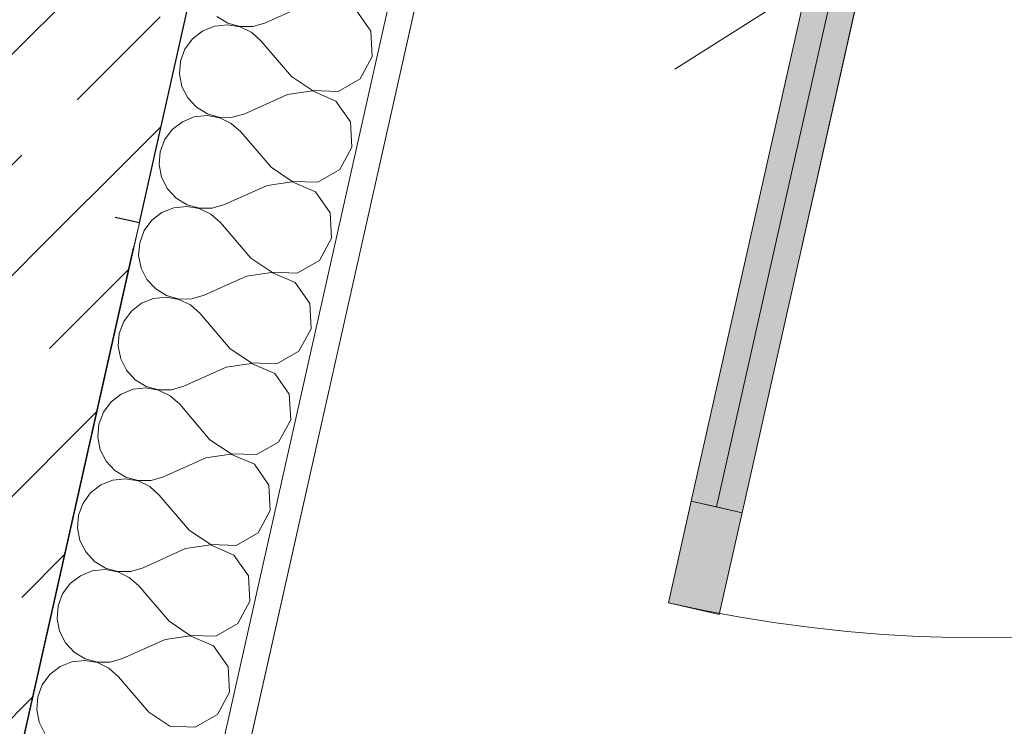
# Model space of a CAD drawing. Header units: millimetres. Extents: x -7145531 to -6681560, y 6117368 to 6219355.
# Tile 71 of 144: x -6948046 to -6947290, y 6149516 to 6150059. Entities that reach past the tile are written whole.
import ezdxf

# ---------------------------------------------------------------- set-up
doc = ezdxf.new("R2010")
doc.units = ezdxf.units.MM
doc.header["$MEASUREMENT"] = 0
for name, color, linetype in [('S - МОП.АР', 7, 'Continuous'), ('АР-Стены_внешние_.АР', 7, 'Continuous'), ('АР-Стены_внутренние_пилоны.АР', 7, 'Continuous'), ('АР-Чертеж-Размеры.АР', 7, 'Continuous')]:
    doc.layers.add(name, color=color, linetype=linetype)
for name, color, linetype, lineweight in [('АР-Стены_внешние_.АР_Ном._пера__1', 7, 'Continuous', 0), ('АР-Стены_внутренние_пилоны.АР_Ном._пера__1', 7, 'Continuous', 30), ('АР-Чертеж-Размеры.АР_Ном._пера__1', 7, 'Continuous', 0), ('Двери Archicad_Ном._пера__120', 7, 'Continuous', 0)]:
    doc.layers.add(name, color=color, linetype=linetype, lineweight=lineweight)
doc.styles.add('РЎР“Р•РќР•Р\xa0Р\x98Р\xa0_РЎРўР\x98Р›Р¬_3', font='GOTHIC.TTF')
doc.dimstyles.new('СГЕНЕРИР_СТИЛЬ__1', dxfattribs={"dimtxt": 150, "dimasz": 237.5, "dimexe": 0.18, "dimexo": 0.0625, "dimgap": 0, "dimtad": 1, "dimdec": 0, "dimzin": 0, "dimdsep": 46, "dimtxsty": 'РЎР“Р•РќР•Р\xa0Р\x98Р\xa0_РЎРўР\x98Р›Р¬_3', "dimblk": 'ARROWHEAD_6', "dimblk1": 'ARROWHEAD_6', "dimblk2": 'ARROWHEAD_6', "dimcen": 0.09, "dimse1": 1, "dimse2": 1, "dimclrd": 7, "dimclre": 7, "dimclrt": 7, "dimazin": 0, "dimtfac": 1, "dimtdec": 4, "dimtmove": 0, "dimatfit": 3, "dimfxl": 1, "dimtolj": 1, "dimtzin": 0, "dimarcsym": 0})
pattern_1 = [(45, (-6338440.43, 6562275.56), (-84.852814, 84.852814), []), (45, (-6338482.86, 6562317.98), (-84.852814, 84.852814), [90, -30, 0, -30])]
pattern_2 = [(45, (-6338440.43, 6562625.56), (-111.369318, 111.369318), [0, -105, 0, -157.5]), (110, (-6338090.43, 6562625.56), (148.001588, 53.868173), [0, -77, 0, -133])]

# ---------------------------------------------------------------- blocks, each defined once
blk = doc.blocks.new('Стена_199_3', base_point=(-6948029.62, 6150022.07))
at = {"layer": 'АР-Стены_внешние_.АР', "linetype": 'Continuous', "lineweight": 0, "true_color": 0x000000}
h = blk.add_hatch(dxfattribs=at)
h.set_pattern_fill('ЖЕЛЕЗОБЕТОН__PROJECT__0003', color=18, style=0, pattern_type=2)
h.set_pattern_definition(pattern_1)
h.paths.add_polyline_path([(-6948149.1, 6149946.41), (-6948153.49, 6149926.9), (-6947958.35, 6149883.08), (-6947972.66, 6149906.79)])
h = blk.add_hatch(dxfattribs=at)
h.set_pattern_fill('ЖЕЛЕЗОБЕТОН__PROJECT__0003', color=18, style=0, pattern_type=2)
h.set_pattern_definition(pattern_1)
h.paths.add_polyline_path([(-6948360.58, 6148092.03), (-6947958.35, 6149883.08), (-6948153.49, 6149926.9), (-6948555.72, 6148135.86)])
at = {"layer": 'АР-Стены_внешние_.АР_Ном._пера__1', "color": 7, "linetype": 'Continuous', "lineweight": 30}
blk.add_line((-6947958.35, 6149883.08), (-6947958.35, 6149883.08), dxfattribs=at)
at = {"layer": 'АР-Стены_внешние_.АР_Ном._пера__1', "color": 7, "linetype": 'Continuous', "lineweight": 30, "flags": 128}
blk.add_lwpolyline([(-6948360.58, 6148092.03), (-6947958.35, 6149883.08)], dxfattribs=at)
blk = doc.blocks.new('*X785', base_point=(-6338440.43, 6562275.56))
at = {"layer": 'АР-Стены_внешние_.АР_Ном._пера__1', "color": 7, "linetype": 'Continuous', "lineweight": 0}
for p, q in [((-6948208.98, 6150314.92), (-6948218.5, 6150314.39)), ((-6948191.83, 6150305.6), (-6948208.98, 6150314.92)), ((-6948182.14, 6150288.66), (-6948191.83, 6150305.6)), ((-6948158.78, 6150298.18), (-6948174.78, 6150287.01)), ((-6948139.29, 6150299.27), (-6948158.78, 6150298.18)), ((-6948122.14, 6150289.95), (-6948139.29, 6150299.27)), ((-6948112.45, 6150273.01), (-6948122.14, 6150289.95)), ((-6948182.81, 6150269.15), (-6948182.14, 6150288.66)), ((-6948174.78, 6150287.01), (-6948182.53, 6150269.09)), ((-6948089.09, 6150282.53), (-6948105.09, 6150271.35)), ((-6948073.42, 6150283.4), (-6948089.09, 6150282.53)), ((-6948187.22, 6150262.53), (-6948182.81, 6150269.15)), ((-6948182.53, 6150269.09), (-6948179.74, 6150250.13)), ((-6948113.11, 6150253.5), (-6948112.45, 6150273.01)), ((-6948105.09, 6150271.35), (-6948112.83, 6150253.44)), ((-6948123.94, 6150237.25), (-6948113.11, 6150253.5)), ((-6948112.83, 6150253.44), (-6948110, 6150234.12)), ((-6948123.94, 6150237.25), (-6948151.1, 6150214.07)), ((-6948110, 6150234.12), (-6948095.35, 6150201.55)), ((-6948151.1, 6150214.07), (-6948155.21, 6150209.45)), ((-6948093.35, 6150194.69), (-6948095.35, 6150201.55)), ((-6948107.48, 6150157.62), (-6948100.26, 6150164.32)), ((-6948100.26, 6150164.32), (-6948100.11, 6150164.55)), ((-6948120.72, 6150152.27), (-6948116.26, 6150153.15)), ((-6948116.26, 6150153.15), (-6948107.48, 6150157.62))]:
    blk.add_line(p, q, dxfattribs=at)
blk = doc.blocks.new('*X786', base_point=(-6338440.43, 6562275.56))
at = {"layer": 'АР-Стены_внешние_.АР_Ном._пера__1', "color": 7, "linetype": 'Continuous', "lineweight": 0}
for p, q in [((-6948218.63, 6150314.38), (-6948220.38, 6150314.28)), ((-6948193.63, 6150252.91), (-6948187.28, 6150262.44)), ((-6948193.63, 6150252.91), (-6948220.8, 6150229.72)), ((-6948179.71, 6150249.88), (-6948179.69, 6150249.77)), ((-6948179.69, 6150249.77), (-6948165.04, 6150217.2)), ((-6948237.36, 6150238.69), (-6948234.74, 6150232.85)), ((-6948231.97, 6150223.4), (-6948234.74, 6150232.85)), ((-6948220.8, 6150229.72), (-6948227.34, 6150222.35)), ((-6948231.9, 6150213.54), (-6948231.97, 6150223.4)), ((-6948227.34, 6150222.35), (-6948231.62, 6150213.48)), ((-6948162.28, 6150207.74), (-6948165.04, 6150217.2)), ((-6948234.52, 6150204.04), (-6948231.9, 6150213.54)), ((-6948231.62, 6150213.48), (-6948233.31, 6150203.77)), ((-6948162.21, 6150197.89), (-6948162.28, 6150207.74)), ((-6948157.65, 6150206.7), (-6948161.93, 6150197.83)), ((-6948155.27, 6150209.38), (-6948157.65, 6150206.7)), ((-6948239.64, 6150195.62), (-6948234.52, 6150204.04)), ((-6948233.31, 6150203.77), (-6948232.28, 6150193.97)), ((-6948246.86, 6150188.92), (-6948239.64, 6150195.62)), ((-6948232.28, 6150193.97), (-6948228.62, 6150184.82)), ((-6948164.83, 6150188.39), (-6948162.21, 6150197.89)), ((-6948161.93, 6150197.83), (-6948163.62, 6150188.12)), ((-6948248.75, 6150187.96), (-6948246.86, 6150188.92)), ((-6948228.62, 6150184.82), (-6948222.59, 6150177.03)), ((-6948169.95, 6150179.97), (-6948164.83, 6150188.39)), ((-6948163.62, 6150188.12), (-6948162.59, 6150178.32)), ((-6948222.59, 6150177.03), (-6948214.67, 6150171.17)), ((-6948177.17, 6150173.27), (-6948169.95, 6150179.97)), ((-6948162.59, 6150178.32), (-6948158.92, 6150169.17)), ((-6948214.67, 6150171.17), (-6948205.44, 6150167.71)), ((-6948195.62, 6150166.9), (-6948185.95, 6150168.8)), ((-6948185.95, 6150168.8), (-6948177.17, 6150173.27)), ((-6948158.92, 6150169.17), (-6948152.9, 6150161.38)), ((-6948205.44, 6150167.71), (-6948195.62, 6150166.9)), ((-6948152.9, 6150161.38), (-6948144.97, 6150155.52)), ((-6948144.97, 6150155.52), (-6948135.75, 6150152.06)), ((-6948135.75, 6150152.06), (-6948125.93, 6150151.24)), ((-6948125.93, 6150151.24), (-6948120.79, 6150152.26))]:
    blk.add_line(p, q, dxfattribs=at)
blk = doc.blocks.new('*X787', base_point=(-6338440.43, 6562275.56))
at = {"layer": 'АР-Стены_внешние_.АР_Ном._пера__1', "color": 7, "linetype": 'Continuous', "lineweight": 0}
for p, q in [((-6948319.08, 6150281.08), (-6948304.43, 6150248.51)), ((-6948263.32, 6150268.56), (-6948290.49, 6150245.38)), ((-6948249.38, 6150265.43), (-6948237.36, 6150238.69))]:
    blk.add_line(p, q, dxfattribs=at)
for centre, start, end in [((-6948286.5, 6150295.73), 310.47248, 204.21228), ((-6948356.2, 6150311.38), 320.37004, 14.31472), ((-6948216.81, 6150280.07), 95.25218, 204.21228), ((-6948337, 6150233.86), 257.34238, 24.21228), ((-6948267.31, 6150218.21), 130.47248, 257.34238), ((-6948337, 6150233.86), 251.09771, 257.34238), ((-6948267.31, 6150218.21), 257.34238, 301.16919)]:
    blk.add_arc(centre, 35.71, start, end, dxfattribs=at)
blk = doc.blocks.new('Стена_205_3', base_point=(-6948029.62, 6150022.07))
at = {"layer": 'АР-Стены_внешние_.АР', "linetype": 'Continuous', "lineweight": 0, "true_color": 0x000000}
h = blk.add_hatch(dxfattribs=at)
h.set_pattern_fill('ЖЕЛЕЗОБЕТОН__PROJECT__0003', color=18, style=0, pattern_type=2)
h.set_pattern_definition(pattern_1)
h.paths.add_polyline_path([(-6948107.73, 6150130.62), (-6948115.75, 6150143.91), (-6948349.4, 6150196.38), (-6948393.22, 6150001.24), (-6948149.1, 6149946.41)])
h = blk.add_hatch(dxfattribs=at)
h.set_pattern_fill('ЖЕЛЕЗОБЕТОН__PROJECT__0003', color=18, style=0, pattern_type=2)
h.set_pattern_definition(pattern_1)
h.paths.add_polyline_path([(-6948115.66, 6150143.88), (-6948107.71, 6150130.71), (-6948105.28, 6150141.55)])
h = blk.add_hatch(dxfattribs=at)
h.set_pattern_fill('ЖЕЛЕЗОБЕТОН__PROJECT__0003', color=18, style=0, pattern_type=2)
h.set_pattern_definition(pattern_1)
h.paths.add_polyline_path([(-6947953.96, 6149902.59), (-6947910.14, 6150097.73), (-6948105.28, 6150141.55), (-6948107.71, 6150130.71), (-6947972.65, 6149906.79)])
h = blk.add_hatch(dxfattribs=at)
h.set_pattern_fill('ЖЕЛЕЗОБЕТОН__PROJECT__0003', color=18, style=0, pattern_type=2)
h.set_pattern_definition(pattern_1)
h.paths.add_polyline_path([(-6948149.1, 6149946.41), (-6947972.66, 6149906.79), (-6948107.73, 6150130.62)])
h = blk.add_hatch(dxfattribs=at)
h.set_pattern_fill('ШТУКАТУРКА__ГИПС_01_0003', color=18, style=0, pattern_type=2)
h.set_pattern_definition(pattern_2)
h.paths.add_polyline_path([(-6948149.1, 6149946.41), (-6948393.22, 6150001.24), (-6948397.61, 6149981.73), (-6948153.49, 6149926.9)])
h = blk.add_hatch(dxfattribs=at)
h.set_pattern_fill('ШТУКАТУРКА__ГИПС_01_0003', color=18, style=0, pattern_type=2)
h.set_pattern_definition(pattern_2)
h.paths.add_polyline_path([(-6947953.96, 6149902.59), (-6947972.65, 6149906.79), (-6947958.35, 6149883.08)])
at = {"layer": 'АР-Стены_внешние_.АР_Ном._пера__1', "color": 7, "linetype": 'Continuous', "lineweight": 0}
for p, q in [((-6948279.29, 6150416.36), (-6948274.91, 6150435.88)), ((-6948280.31, 6150416.59), (-6948299, 6150420.79)), ((-6948279.29, 6150416.36), (-6948280.12, 6150416.55)), ((-6948218.76, 6150320.78), (-6948201.23, 6150398.83)), ((-6948223.07, 6150321.74), (-6948316.53, 6150342.73)), ((-6948218.76, 6150320.78), (-6948222.92, 6150321.71))]:
    blk.add_line(p, q, dxfattribs=at)
at = {"layer": 'АР-Стены_внешние_.АР_Ном._пера__1', "color": 7, "linetype": 'Continuous', "lineweight": 30}
for p, q in [((-6948105.28, 6150141.55), (-6948072.41, 6150287.91)), ((-6948115.75, 6150143.91), (-6948349.4, 6150196.38)), ((-6948105.28, 6150141.55), (-6948115.66, 6150143.88)), ((-6948393.22, 6150001.24), (-6948149.1, 6149946.41)), ((-6948149.1, 6149946.41), (-6948153.49, 6149926.9)), ((-6947953.96, 6149902.59), (-6947972.65, 6149906.79)), ((-6947958.35, 6149883.08), (-6947958.35, 6149883.08))]:
    blk.add_line(p, q, dxfattribs=at)
at = {"layer": 'АР-Стены_внешние_.АР_Ном._пера__1', "color": 7, "linetype": 'Continuous', "lineweight": 30, "flags": 128}
blk.add_lwpolyline([(-6947953.96, 6149902.59), (-6947910.14, 6150097.73)], dxfattribs=at)
at = {"layer": 'АР-Стены_внешние_.АР_Ном._пера__1', "color": 7, "linetype": 'Continuous', "lineweight": 0, "flags": 128}
for points in [[(-6948397.61, 6149981.73), (-6948153.49, 6149926.9)], [(-6947958.35, 6149883.08), (-6947953.96, 6149902.59)]]:
    blk.add_lwpolyline(points, dxfattribs=at)
at = {"layer": 'АР-Стены_внешние_.АР', "color": 7, "lineweight": 0}
for name in ['*X787', '*X786', '*X785']:
    blk.add_blockref(name, (-6338440.43, 6562275.56), dxfattribs=at)
blk = doc.blocks.new('*D911', base_point=(-6338440.43, 6562275.56))
at = {"layer": 'АР-Чертеж-Размеры.АР_Ном._пера__1', "color": 7, "linetype": 'Continuous', "lineweight": 0, "transparency": 16777216}
for p, q in [((-6947691.42, 6152212.44), (-6947794.14, 6151755.08)), ((-6947593.43, 6152078.33), (-6947892.14, 6151889.19)), ((-6947742.78, 6151983.76), (-6947925.73, 6152024.85)), ((-6939206.52, 6150066.56), (-6947742.78, 6151983.76)), ((-6939155.16, 6150295.24), (-6939257.88, 6149837.88)), ((-6939355.87, 6149971.99), (-6939057.16, 6150161.13)), ((-6939023.57, 6150025.47), (-6939206.52, 6150066.56))]:
    blk.add_line(p, q, dxfattribs=at)
at = {"layer": 'АР-Чертеж-Размеры.АР_Ном._пера__1', "color": 7, "lineweight": 0, "transparency": 16777216, "char_height": 150, "attachment_point": 7, "rotation": 347.34172, "style": 'РЎР“Р•РќР•Р\xa0Р\x98Р\xa0_РЎРўР\x98Р›Р¬_3'}
for s, insert in [('\\A1;{\\pql;\\fCentury Gothic|b0|i0|c204|p0;\\W1.000000;8 750}', (-6943725.69, 6151112.29)), ('\\A1;{\\pql;\\fCentury Gothic|b0|i0|c204|p0;\\W1.000000;}', (-6943514.09, 6150849.53))]:
    blk.add_mtext(s, dxfattribs=dict(at, insert=insert))
blk = doc.blocks.new('ARROWHEAD_6')
at = {"color": 0, "linetype": 'Continuous', "lineweight": 0}
for p, q in [((-0.5, -0.5), (0.5, 0.5)), ((0, 0), (-1, 0))]:
    blk.add_line(p, q, dxfattribs=at)
blk = doc.blocks.new('*D912', base_point=(-6338440.43, 6562275.56))
at = {"layer": 'АР-Чертеж-Размеры.АР_Ном._пера__1', "color": 7, "linetype": 'Continuous', "lineweight": 0, "transparency": 16777216}
for p, q in [((-6947445.11, 6149886.43), (-6947342.39, 6150343.79)), ((-6947244.39, 6150209.68), (-6947543.1, 6150020.54)), ((-6947576.69, 6150156.2), (-6947393.75, 6150115.11)), ((-6947393.75, 6150115.11), (-6946369.27, 6149885.02)), ((-6946420.63, 6149656.34), (-6946317.91, 6150113.7)), ((-6946518.62, 6149790.45), (-6946219.92, 6149979.59)), ((-6946369.27, 6149885.02), (-6946186.33, 6149843.93))]:
    blk.add_line(p, q, dxfattribs=at)
at = {"layer": 'АР-Чертеж-Размеры.АР_Ном._пера__1', "color": 7, "lineweight": 0, "transparency": 16777216, "insert": (-6947132.85, 6150087.26), "char_height": 150, "attachment_point": 7, "rotation": 347.34172, "style": 'РЎР“Р•РќР•Р\xa0Р\x98Р\xa0_РЎРўР\x98Р›Р¬_3'}
blk.add_mtext('\\A1;{\\pql;\\fCentury Gothic|b0|i0|c204|p0;\\W1.000000;1\xa0050}', dxfattribs=at)
blk = doc.blocks.new('Металлическая Дверь 23[41]_3', base_point=(-6338440.43, 6562275.56))
at = {"layer": 'Двери Archicad_Ном._пера__120', "linetype": 'Continuous', "lineweight": 0, "true_color": 0xffffff}
for points in [[(-6947530.45, 6149688.94), (-6947510.94, 6149684.56), (-6947307.15, 6150591.95), (-6947326.66, 6150596.34)], [(-6947510.94, 6149684.56), (-6947491.43, 6149680.17), (-6947287.64, 6150587.57), (-6947307.15, 6150591.95)], [(-6947547.98, 6149610.88), (-6947508.96, 6149602.12), (-6947491.43, 6149680.17), (-6947530.45, 6149688.94)]]:
    blk.add_hatch(color=7, dxfattribs=at).paths.add_polyline_path(points)
at = {"layer": 'Двери Archicad_Ном._пера__120', "color": 7, "linetype": 'Continuous', "lineweight": 0}
for p, q in [((-6947510.94, 6149684.56), (-6947307.15, 6150591.95)), ((-6947547.98, 6149610.88), (-6947530.45, 6149688.94)), ((-6947530.45, 6149688.94), (-6947491.43, 6149680.17)), ((-6947491.43, 6149680.17), (-6947508.96, 6149602.12)), ((-6947508.96, 6149602.12), (-6947547.98, 6149610.88))]:
    blk.add_line(p, q, dxfattribs=at)
at = {"layer": 'Двери Archicad_Ном._пера__120', "color": 7, "linetype": 'Continuous', "lineweight": 0, "flags": 128}
for points in [[(-6947530.45, 6149688.94), (-6947326.66, 6150596.34), (-6947307.15, 6150591.95), (-6947510.94, 6149684.56)], [(-6947510.94, 6149684.56), (-6947307.15, 6150591.95), (-6947287.64, 6150587.57), (-6947491.43, 6149680.17)]]:
    blk.add_lwpolyline(points, close=True, dxfattribs=at)
at = {"layer": 'Двери Archicad_Ном._пера__120', "color": 7, "linetype": 'Continuous', "lineweight": 0}
blk.add_arc((-6947309.13, 6150674.39), 1090, 257.34211, 347.34211, dxfattribs=at)
blk = doc.blocks.new('Стена_263_3', base_point=(-6947899.39, 6150601.97))
at = {"layer": 'Двери Archicad_Ном._пера__120', "color": 7, "linetype": 'Continuous', "lineweight": 0}
blk.add_blockref('Металлическая Дверь 23[41]_3', (-6338440.43, 6562275.56), dxfattribs=at)
blk = doc.blocks.new('*X979', base_point=(-6338440.43, 6562275.56))
at = {"layer": 'АР-Стены_внутренние_пилоны.АР_Ном._пера__1', "color": 7, "linetype": 'Continuous', "lineweight": 0}
for p, q in [((-6947824.7, 6150070.73), (-6947857.27, 6150056.08)), ((-6947776.29, 6150049.82), (-6947787.47, 6150065.82)), ((-6947894.5, 6150060.99), (-6947886.08, 6150055.87)), ((-6947886.08, 6150055.87), (-6947876.58, 6150053.25)), ((-6947866.73, 6150053.32), (-6947857.27, 6150056.08)), ((-6947905.3, 6150049.96), (-6947913.1, 6150043.94)), ((-6947896.15, 6150053.63), (-6947905.3, 6150049.96)), ((-6947886.35, 6150054.66), (-6947896.15, 6150053.63)), ((-6947876.64, 6150052.97), (-6947886.35, 6150054.66)), ((-6947867.77, 6150048.69), (-6947876.64, 6150052.97)), ((-6947876.58, 6150053.25), (-6947866.73, 6150053.32)), ((-6947860.4, 6150042.14), (-6947867.77, 6150048.69)), ((-6947775.2, 6150030.33), (-6947776.29, 6150049.82)), ((-6947913.1, 6150043.94), (-6947918.95, 6150036.01)), ((-6947837.22, 6150014.98), (-6947860.4, 6150042.14)), ((-6947918.95, 6150036.01), (-6947922.41, 6150026.79)), ((-6947922.41, 6150026.79), (-6947923.23, 6150016.97)), ((-6947784.52, 6150013.18), (-6947775.2, 6150030.33)), ((-6947923.23, 6150016.97), (-6947921.32, 6150007.3)), ((-6947837.22, 6150014.98), (-6947820.97, 6150004.15)), ((-6947801.47, 6150003.49), (-6947784.52, 6150013.18)), ((-6947921.32, 6150007.3), (-6947916.85, 6149998.52)), ((-6947821.04, 6150003.87), (-6947840.35, 6150001.04)), ((-6947803.12, 6149996.13), (-6947821.04, 6150003.87)), ((-6947820.97, 6150004.15), (-6947801.47, 6150003.49)), ((-6947916.85, 6149998.52), (-6947910.15, 6149991.3)), ((-6947840.35, 6150001.04), (-6947872.92, 6149986.39)), ((-6947791.95, 6149980.13), (-6947803.12, 6149996.13)), ((-6947910.15, 6149991.3), (-6947901.73, 6149986.18)), ((-6947920.95, 6149980.27), (-6947928.75, 6149974.25)), ((-6947911.8, 6149983.94), (-6947920.95, 6149980.27)), ((-6947902, 6149984.96), (-6947911.8, 6149983.94)), ((-6947892.3, 6149983.27), (-6947902, 6149984.96)), ((-6947901.73, 6149986.18), (-6947892.23, 6149983.55)), ((-6947883.42, 6149978.99), (-6947892.3, 6149983.27)), ((-6947892.23, 6149983.55), (-6947882.38, 6149983.63)), ((-6947882.38, 6149983.63), (-6947872.92, 6149986.39)), ((-6947790.86, 6149960.64), (-6947791.95, 6149980.13)), ((-6947928.75, 6149974.25), (-6947934.6, 6149966.32)), ((-6947876.05, 6149972.45), (-6947883.42, 6149978.99)), ((-6947852.87, 6149945.28), (-6947876.05, 6149972.45)), ((-6947934.6, 6149966.32), (-6947938.07, 6149957.1)), ((-6947938.07, 6149957.1), (-6947938.88, 6149947.28)), ((-6947800.17, 6149943.49), (-6947790.86, 6149960.64)), ((-6947938.88, 6149947.28), (-6947936.98, 6149937.61)), ((-6947852.87, 6149945.28), (-6947836.63, 6149934.46)), ((-6947817.12, 6149933.8), (-6947800.17, 6149943.49)), ((-6947936.98, 6149937.61), (-6947932.5, 6149928.83)), ((-6947836.69, 6149934.18), (-6947856, 6149931.34)), ((-6947818.77, 6149926.44), (-6947836.69, 6149934.18)), ((-6947836.63, 6149934.46), (-6947817.12, 6149933.8)), ((-6947932.5, 6149928.83), (-6947925.8, 6149921.6)), ((-6947856, 6149931.34), (-6947888.57, 6149916.7)), ((-6947807.6, 6149910.43), (-6947818.77, 6149926.44)), ((-6947925.8, 6149921.6), (-6947917.38, 6149916.48)), ((-6947927.46, 6149914.25), (-6947936.6, 6149910.58)), ((-6947917.66, 6149915.27), (-6947927.46, 6149914.25)), ((-6947907.95, 6149913.58), (-6947917.66, 6149915.27)), ((-6947917.38, 6149916.48), (-6947907.89, 6149913.86)), ((-6947899.07, 6149909.3), (-6947907.95, 6149913.58)), ((-6947907.89, 6149913.86), (-6947898.03, 6149913.93)), ((-6947898.03, 6149913.93), (-6947888.57, 6149916.7)), ((-6947944.4, 6149904.55), (-6947950.25, 6149896.63)), ((-6947936.6, 6149910.58), (-6947944.4, 6149904.55)), ((-6947891.7, 6149902.76), (-6947899.07, 6149909.3)), ((-6947806.51, 6149890.95), (-6947807.6, 6149910.43)), ((-6947950.25, 6149896.63), (-6947953.72, 6149887.4)), ((-6947868.52, 6149875.59), (-6947891.7, 6149902.76)), ((-6947815.83, 6149873.79), (-6947806.51, 6149890.95)), ((-6947953.72, 6149887.4), (-6947954.53, 6149877.58)), ((-6947954.53, 6149877.58), (-6947952.63, 6149867.92)), ((-6947868.52, 6149875.59), (-6947852.28, 6149864.77)), ((-6947832.77, 6149864.1), (-6947815.83, 6149873.79)), ((-6947952.63, 6149867.92), (-6947948.16, 6149859.13)), ((-6947948.16, 6149859.13), (-6947941.46, 6149851.91)), ((-6947871.65, 6149861.65), (-6947904.23, 6149847)), ((-6947852.34, 6149864.49), (-6947871.65, 6149861.65)), ((-6947834.42, 6149856.75), (-6947852.34, 6149864.49)), ((-6947852.28, 6149864.77), (-6947832.77, 6149864.1)), ((-6947941.46, 6149851.91), (-6947933.04, 6149846.79)), ((-6947823.25, 6149840.74), (-6947834.42, 6149856.75)), ((-6947943.11, 6149844.55), (-6947952.26, 6149840.89)), ((-6947933.31, 6149845.58), (-6947943.11, 6149844.55)), ((-6947923.6, 6149843.89), (-6947933.31, 6149845.58)), ((-6947933.04, 6149846.79), (-6947923.54, 6149844.17)), ((-6947914.72, 6149839.61), (-6947923.6, 6149843.89)), ((-6947923.54, 6149844.17), (-6947913.68, 6149844.24)), ((-6947913.68, 6149844.24), (-6947904.23, 6149847)), ((-6947952.26, 6149840.89), (-6947960.05, 6149834.86)), ((-6947907.36, 6149833.07), (-6947914.72, 6149839.61)), ((-6947822.16, 6149821.25), (-6947823.25, 6149840.74)), ((-6947960.05, 6149834.86), (-6947965.91, 6149826.94)), ((-6947884.17, 6149805.9), (-6947907.36, 6149833.07)), ((-6947965.91, 6149826.94), (-6947969.37, 6149817.71)), ((-6947831.48, 6149804.1), (-6947822.16, 6149821.25)), ((-6947969.37, 6149817.71), (-6947970.18, 6149807.89)), ((-6947970.18, 6149807.89), (-6947968.28, 6149798.22)), ((-6947884.17, 6149805.9), (-6947867.93, 6149795.08)), ((-6947968.28, 6149798.22), (-6947963.81, 6149789.44)), ((-6947848.42, 6149794.41), (-6947831.48, 6149804.1)), ((-6947887.31, 6149791.96), (-6947919.88, 6149777.31)), ((-6947867.99, 6149794.79), (-6947887.31, 6149791.96)), ((-6947850.07, 6149787.05), (-6947867.99, 6149794.79)), ((-6947867.93, 6149795.08), (-6947848.42, 6149794.41)), ((-6947963.81, 6149789.44), (-6947957.11, 6149782.22)), ((-6947838.9, 6149771.05), (-6947850.07, 6149787.05)), ((-6947948.96, 6149775.89), (-6947958.76, 6149774.86)), ((-6947957.11, 6149782.22), (-6947948.69, 6149777.1)), ((-6947939.25, 6149774.2), (-6947948.96, 6149775.89)), ((-6947948.69, 6149777.1), (-6947939.19, 6149774.48)), ((-6947929.34, 6149774.55), (-6947919.88, 6149777.31)), ((-6947967.91, 6149771.19), (-6947975.7, 6149765.17)), ((-6947958.76, 6149774.86), (-6947967.91, 6149771.19)), ((-6947930.38, 6149769.92), (-6947939.25, 6149774.2)), ((-6947939.19, 6149774.48), (-6947929.34, 6149774.55)), ((-6947923.01, 6149763.37), (-6947930.38, 6149769.92)), ((-6947837.81, 6149751.56), (-6947838.9, 6149771.05)), ((-6947975.7, 6149765.17), (-6947981.56, 6149757.24)), ((-6947899.83, 6149736.21), (-6947923.01, 6149763.37)), ((-6947981.56, 6149757.24), (-6947985.02, 6149748.02)), ((-6947985.02, 6149748.02), (-6947985.84, 6149738.2)), ((-6947847.13, 6149734.41), (-6947837.81, 6149751.56)), ((-6947985.84, 6149738.2), (-6947983.93, 6149728.53)), ((-6947899.83, 6149736.21), (-6947883.58, 6149725.38)), ((-6947864.07, 6149724.72), (-6947847.13, 6149734.41)), ((-6947983.93, 6149728.53), (-6947979.46, 6149719.75)), ((-6947883.65, 6149725.1), (-6947902.96, 6149722.27)), ((-6947865.73, 6149717.36), (-6947883.65, 6149725.1)), ((-6947883.58, 6149725.38), (-6947864.07, 6149724.72)), ((-6947979.46, 6149719.75), (-6947972.76, 6149712.53)), ((-6947902.96, 6149722.27), (-6947935.53, 6149707.62)), ((-6947854.55, 6149701.36), (-6947865.73, 6149717.36)), ((-6947972.76, 6149712.53), (-6947964.34, 6149707.41)), ((-6947964.34, 6149707.41), (-6947954.84, 6149704.78)), ((-6947944.99, 6149704.86), (-6947935.53, 6149707.62)), ((-6947983.56, 6149701.5), (-6947991.36, 6149695.48)), ((-6947974.41, 6149705.17), (-6947983.56, 6149701.5)), ((-6947964.61, 6149706.19), (-6947974.41, 6149705.17)), ((-6947954.91, 6149704.5), (-6947964.61, 6149706.19)), ((-6947946.03, 6149700.22), (-6947954.91, 6149704.5)), ((-6947954.84, 6149704.78), (-6947944.99, 6149704.86)), ((-6947938.66, 6149693.68), (-6947946.03, 6149700.22)), ((-6947853.46, 6149681.87), (-6947854.55, 6149701.36)), ((-6947991.36, 6149695.48), (-6947997.21, 6149687.55)), ((-6947915.48, 6149666.51), (-6947938.66, 6149693.68)), ((-6947997.21, 6149687.55), (-6948000.68, 6149678.33)), ((-6948000.68, 6149678.33), (-6948001.49, 6149668.51)), ((-6947862.78, 6149664.72), (-6947853.46, 6149681.87)), ((-6948001.49, 6149668.51), (-6947999.59, 6149658.84)), ((-6947915.48, 6149666.51), (-6947899.23, 6149655.69)), ((-6947879.73, 6149655.03), (-6947862.78, 6149664.72)), ((-6947999.59, 6149658.84), (-6947995.11, 6149650.06)), ((-6947899.3, 6149655.41), (-6947918.61, 6149652.57)), ((-6947881.38, 6149647.67), (-6947899.3, 6149655.41)), ((-6947899.23, 6149655.69), (-6947879.73, 6149655.03)), ((-6947995.11, 6149650.06), (-6947988.41, 6149642.83)), ((-6947918.61, 6149652.57), (-6947951.18, 6149637.93)), ((-6947870.21, 6149631.66), (-6947881.38, 6149647.67)), ((-6947988.41, 6149642.83), (-6947979.99, 6149637.71)), ((-6947999.21, 6149631.81), (-6948007.01, 6149625.78)), ((-6947990.07, 6149635.47), (-6947999.21, 6149631.81)), ((-6947980.27, 6149636.5), (-6947990.07, 6149635.47)), ((-6947970.56, 6149634.81), (-6947980.27, 6149636.5)), ((-6947979.99, 6149637.71), (-6947970.49, 6149635.09)), ((-6947961.68, 6149630.53), (-6947970.56, 6149634.81)), ((-6947970.49, 6149635.09), (-6947960.64, 6149635.16)), ((-6947960.64, 6149635.16), (-6947951.18, 6149637.93)), ((-6948007.01, 6149625.78), (-6948012.86, 6149617.86)), ((-6947954.31, 6149623.99), (-6947961.68, 6149630.53)), ((-6947869.12, 6149612.18), (-6947870.21, 6149631.66)), ((-6948012.86, 6149617.86), (-6948016.33, 6149608.63)), ((-6947931.13, 6149596.82), (-6947954.31, 6149623.99)), ((-6947878.44, 6149595.02), (-6947869.12, 6149612.18)), ((-6948016.33, 6149608.63), (-6948017.14, 6149598.81)), ((-6948017.14, 6149598.81), (-6948015.24, 6149589.15)), ((-6947931.13, 6149596.82), (-6947914.89, 6149586)), ((-6947895.38, 6149585.33), (-6947878.44, 6149595.02)), ((-6948015.24, 6149589.15), (-6948010.77, 6149580.36)), ((-6948010.77, 6149580.36), (-6948004.06, 6149573.14)), ((-6947934.26, 6149582.88), (-6947966.83, 6149568.23)), ((-6947914.95, 6149585.72), (-6947934.26, 6149582.88)), ((-6947897.03, 6149577.98), (-6947914.95, 6149585.72)), ((-6947914.89, 6149586), (-6947895.38, 6149585.33)), ((-6948004.06, 6149573.14), (-6947995.64, 6149568.02)), ((-6947885.86, 6149561.97), (-6947897.03, 6149577.98)), ((-6948005.72, 6149565.78), (-6948014.86, 6149562.12)), ((-6947995.92, 6149566.81), (-6948005.72, 6149565.78)), ((-6947986.21, 6149565.12), (-6947995.92, 6149566.81)), ((-6947995.64, 6149568.02), (-6947986.15, 6149565.4)), ((-6947977.33, 6149560.84), (-6947986.21, 6149565.12)), ((-6947986.15, 6149565.4), (-6947976.29, 6149565.47)), ((-6947976.29, 6149565.47), (-6947966.83, 6149568.23)), ((-6948014.86, 6149562.12), (-6948022.66, 6149556.09)), ((-6947969.96, 6149554.3), (-6947977.33, 6149560.84)), ((-6947884.77, 6149542.48), (-6947885.86, 6149561.97)), ((-6948022.66, 6149556.09), (-6948028.51, 6149548.17)), ((-6947946.78, 6149527.13), (-6947969.96, 6149554.3)), ((-6948028.51, 6149548.17), (-6948031.98, 6149538.94)), ((-6947894.09, 6149525.33), (-6947884.77, 6149542.48)), ((-6948031.98, 6149538.94), (-6948032.79, 6149529.12)), ((-6948032.79, 6149529.12), (-6948030.89, 6149519.45)), ((-6947946.78, 6149527.13), (-6947930.54, 6149516.31)), ((-6948030.89, 6149519.45), (-6948026.42, 6149510.67)), ((-6947911.03, 6149515.64), (-6947894.09, 6149525.33)), ((-6947930.54, 6149516.31), (-6947911.03, 6149515.64))]:
    blk.add_line(p, q, dxfattribs=at)
blk = doc.blocks.new('Стена_266_3', base_point=(-6948347.41, 6148150.76))
at = {"layer": 'АР-Стены_внутренние_пилоны.АР', "linetype": 'Continuous', "lineweight": 0, "true_color": 0x000000}
h = blk.add_hatch(dxfattribs=at)
h.set_pattern_fill('ШТУКАТУРКА__ГИПС_01_0003', color=18, style=0, pattern_type=2)
h.set_pattern_definition(pattern_2)
h.paths.add_polyline_path([(-6948168.4, 6148172.05), (-6947640.33, 6150523.29), (-6947659.84, 6150527.68), (-6948187.91, 6148176.43)])
at = {"layer": 'АР-Стены_внутренние_пилоны.АР_Ном._пера__1', "color": 7, "linetype": 'Continuous', "lineweight": 0}
blk.add_line((-6948187.91, 6148176.43), (-6947659.84, 6150527.68), dxfattribs=at)
at = {"layer": 'АР-Стены_внутренние_пилоны.АР_Ном._пера__1', "color": 7, "linetype": 'Continuous', "lineweight": 0, "flags": 128}
for points in [[(-6947806.2, 6150560.55), (-6948360.56, 6148092.22)], [(-6948168.4, 6148172.05), (-6947640.33, 6150523.29)]]:
    blk.add_lwpolyline(points, dxfattribs=at)
at = {"layer": 'АР-Стены_внутренние_пилоны.АР', "color": 7, "lineweight": 0}
blk.add_blockref('*X979', (-6338440.43, 6562275.56), dxfattribs=at)

msp = doc.modelspace()

# ---------------------------------------------------------------- linework, layer by layer
at = {"layer": 'S - МОП.АР', "color": 254, "linetype": 'Continuous', "lineweight": 0, "true_color": 0xdadada, "flags": 128}
msp.add_lwpolyline([(-6947646.9, 6150494.06), (-6948168.38, 6148172.04), (-6942577.67, 6146916.46), (-6942056.18, 6149238.48)], close=True, dxfattribs=at)

# ---------------------------------------------------------------- block references
at = {"layer": 'АР-Стены_внешние_.АР', "color": 7, "lineweight": 0}
for name, p in [('Стена_263_3', (-6947899.39, 6150601.97)), ('Стена_205_3', (-6948029.62, 6150022.07)), ('Стена_199_3', (-6948029.62, 6150022.07))]:
    msp.add_blockref(name, p, dxfattribs=at)
at = {"layer": 'АР-Стены_внутренние_пилоны.АР', "color": 7, "lineweight": 0}
msp.add_blockref('Стена_266_3', (-6948347.41, 6148150.76), dxfattribs=at)

# ---------------------------------------------------------------- dimensions: what is measured, and where the dimension line sits
at = {"layer": 'АР-Чертеж-Размеры.АР', "color": 7, "linetype": 'Continuous', "lineweight": 0}
dim = msp.add_linear_dim(base=(-6947742.78, 6151983.76), p1=(-6939147.81, 6150327.95), p2=(-6947727.52, 6152051.71), angle=167.34172, text='8 750^M', dimstyle='СГЕНЕРИР_СТИЛЬ__1', dxfattribs=at)
dim.commit()
dim.dimension.update_dxf_attribs({"geometry": '*D911', "text_midpoint": (-6943504.22, 6150924.18), "dimtype": 160, "text_rotation": 347.34172})
dim = msp.add_linear_dim(base=(-6946369.27, 6149885.02), p1=(-6947296.39, 6150548.57), p2=(-6946228.09, 6150513.6), angle=347.34172, dimstyle='СГЕНЕРИР_СТИЛЬ__1', dxfattribs=at)
dim.commit()
dim.dimension.update_dxf_attribs({"geometry": '*D912', "text_midpoint": (-6946865.36, 6150104.05), "dimtype": 160, "text_rotation": 347.34172})

doc.saveas('drawing.dxf')
